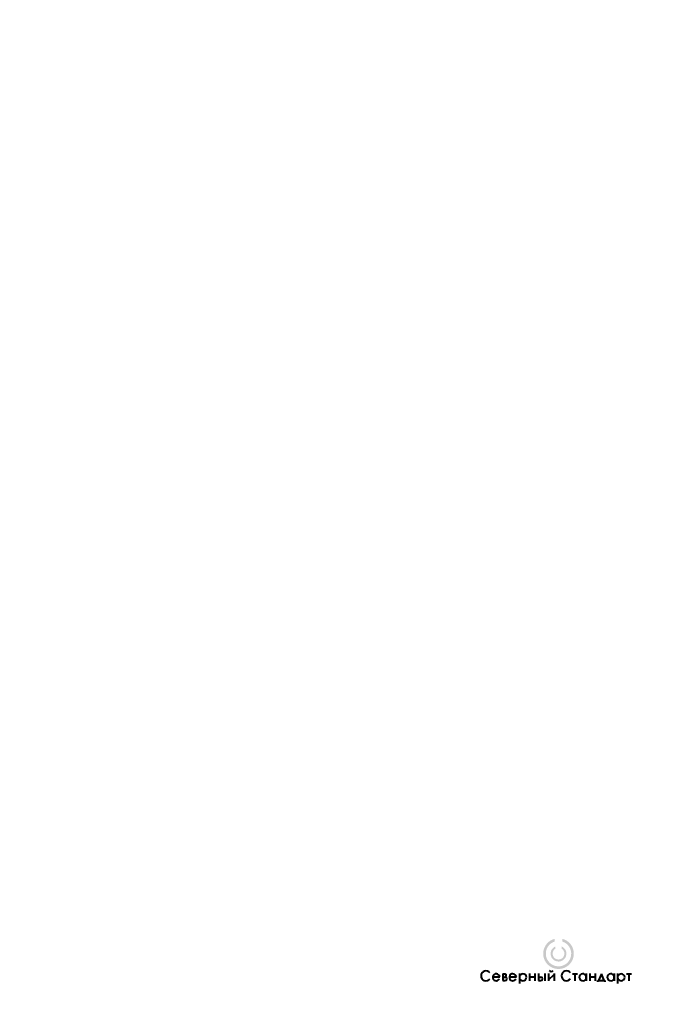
# Model space of a CAD drawing. Header units: millimetres. Extents: x 0 to 420, y 0 to 297.
# Tile 3 of 3: x 228 to 420, y 0 to 297. Entities that reach past the tile are written whole.
import ezdxf

# ---------------------------------------------------------------- set-up
doc = ezdxf.new("R2010")
doc.units = ezdxf.units.MM
doc.linetypes.add('K5LT32768', pattern=[0])

# ---------------------------------------------------------------- blocks, each defined once
blk = doc.blocks.new('U59')
at = {"true_color": 0xff00ff}
blk.add_hatch(color=6, dxfattribs=at).paths.add_polyline_path([(392.27, 19.74), (392.27, 18.91), (392.54, 18.81), (392.8, 18.69), (393.05, 18.56), (393.29, 18.4), (393.52, 18.23), (393.73, 18.04), (393.93, 17.83), (394.11, 17.61), (394.28, 17.38), (394.42, 17.13), (394.55, 16.88), (394.66, 16.61), (394.75, 16.34), (394.82, 16.07), (394.87, 15.78), (394.9, 15.5), (394.9, 15.28), (394.89, 14.99), (394.86, 14.71), (394.81, 14.43), (394.73, 14.15), (394.64, 13.88), (394.52, 13.62), (394.39, 13.37), (394.24, 13.13), (394.07, 12.9), (393.88, 12.68), (393.68, 12.48), (393.47, 12.29), (393.24, 12.12), (392.99, 11.97), (392.74, 11.84), (392.48, 11.72), (392.21, 11.63), (391.94, 11.55), (391.65, 11.5), (391.37, 11.47), (391.09, 11.46), (390.8, 11.47), (390.52, 11.5), (390.24, 11.55), (389.96, 11.62), (389.69, 11.72), (389.43, 11.83), (389.17, 11.96), (388.93, 12.11), (388.7, 12.28), (388.48, 12.47), (388.28, 12.67), (388.1, 12.88), (387.92, 13.11), (387.77, 13.35), (387.64, 13.61), (387.52, 13.87), (387.43, 14.14), (387.35, 14.41), (387.3, 14.69), (387.26, 14.98), (387.25, 15.26), (387.25, 15.28), (387.26, 15.57), (387.29, 15.85), (387.35, 16.13), (387.42, 16.41), (387.52, 16.68), (387.63, 16.94), (387.76, 17.19), (387.91, 17.43), (388.08, 17.66), (388.27, 17.88), (388.47, 18.08), (388.69, 18.27), (388.92, 18.44), (389.16, 18.59), (389.41, 18.72), (389.67, 18.84), (389.89, 18.92), (389.89, 19.74), (389.59, 19.65), (389.3, 19.54), (389.02, 19.41), (388.74, 19.26), (388.47, 19.1), (388.22, 18.91), (387.98, 18.71), (387.76, 18.49), (387.55, 18.26), (387.35, 18.01), (387.17, 17.75), (387.02, 17.48), (386.88, 17.2), (386.76, 16.91), (386.65, 16.61), (386.57, 16.31), (386.51, 16), (386.48, 15.69), (386.46, 15.38), (386.46, 15.28), (386.47, 14.97), (386.5, 14.65), (386.55, 14.35), (386.63, 14.04), (386.72, 13.74), (386.84, 13.45), (386.97, 13.16), (387.12, 12.89), (387.3, 12.63), (387.48, 12.38), (387.69, 12.14), (387.91, 11.92), (388.15, 11.71), (388.4, 11.52), (388.66, 11.35), (388.93, 11.19), (389.21, 11.05), (389.5, 10.94), (389.8, 10.84), (390.11, 10.76), (390.42, 10.71), (390.73, 10.68), (391.04, 10.66), (391.36, 10.67), (391.67, 10.7), (391.98, 10.75), (392.28, 10.82), (392.58, 10.91), (392.88, 11.03), (393.16, 11.16), (393.44, 11.31), (393.7, 11.48), (393.95, 11.67), (394.19, 11.87), (394.42, 12.09), (394.62, 12.32), (394.82, 12.57), (394.99, 12.83), (395.15, 13.1), (395.29, 13.39), (395.41, 13.68), (395.51, 13.97), (395.58, 14.28), (395.64, 14.59), (395.68, 14.9), (395.69, 15.21), (395.69, 15.28), (395.68, 15.59), (395.65, 15.91), (395.6, 16.22), (395.53, 16.52), (395.43, 16.82), (395.32, 17.11), (395.18, 17.4), (395.03, 17.67), (394.86, 17.93), (394.67, 18.18), (394.46, 18.42), (394.24, 18.64), (394.01, 18.85), (393.76, 19.04), (393.5, 19.21), (393.22, 19.37), (392.94, 19.51), (392.65, 19.62), (392.35, 19.72)])
at = {"true_color": 0x0000ff}
blk.add_hatch(color=5, dxfattribs=at).paths.add_polyline_path([(392.07, 17.44), (392.07, 16.74), (392.22, 16.62), (392.36, 16.49), (392.49, 16.34), (392.6, 16.18), (392.69, 16.01), (392.76, 15.83), (392.81, 15.64), (392.84, 15.45), (392.84, 15.28), (392.83, 15.09), (392.8, 14.9), (392.75, 14.71), (392.68, 14.53), (392.58, 14.36), (392.47, 14.2), (392.35, 14.05), (392.2, 13.92), (392.05, 13.8), (391.88, 13.71), (391.7, 13.63), (391.52, 13.57), (391.33, 13.53), (391.13, 13.51), (390.94, 13.52), (390.75, 13.54), (390.56, 13.59), (390.38, 13.66), (390.2, 13.74), (390.04, 13.85), (389.89, 13.97), (389.75, 14.11), (389.63, 14.26), (389.53, 14.43), (389.45, 14.6), (389.38, 14.79), (389.34, 14.97), (389.31, 15.17), (389.31, 15.28), (389.32, 15.47), (389.35, 15.67), (389.41, 15.85), (389.48, 16.03), (389.57, 16.2), (389.68, 16.36), (389.81, 16.51), (389.95, 16.64), (390.09, 16.75), (390.09, 17.44), (389.89, 17.34), (389.7, 17.22), (389.53, 17.08), (389.36, 16.93), (389.21, 16.76), (389.08, 16.58), (388.97, 16.38), (388.87, 16.18), (388.8, 15.96), (388.75, 15.75), (388.71, 15.52), (388.7, 15.3), (388.7, 15.28), (388.71, 15.06), (388.74, 14.83), (388.79, 14.61), (388.87, 14.4), (388.96, 14.2), (389.07, 14), (389.2, 13.82), (389.35, 13.65), (389.51, 13.49), (389.69, 13.35), (389.88, 13.23), (390.08, 13.12), (390.29, 13.04), (390.5, 12.97), (390.72, 12.93), (390.95, 12.91), (391.17, 12.9), (391.4, 12.92), (391.62, 12.96), (391.83, 13.03), (392.04, 13.11), (392.24, 13.21), (392.43, 13.33), (392.61, 13.47), (392.78, 13.62), (392.93, 13.79), (393.06, 13.97), (393.18, 14.16), (393.27, 14.37), (393.35, 14.58), (393.4, 14.8), (393.44, 15.02), (393.45, 15.24), (393.45, 15.28), (393.44, 15.51), (393.41, 15.73), (393.36, 15.95), (393.29, 16.16), (393.19, 16.36), (393.08, 16.56), (392.95, 16.74), (392.8, 16.91), (392.64, 17.07), (392.46, 17.21), (392.28, 17.33), (392.08, 17.44)])
at = {"color": 7, "linetype": 'K5LT32768', "lineweight": 40}
for p, q in [((374.26, 9.19), (374.26, 7.15)), ((374.26, 9.19), (374.98, 9.19)), ((379.27, 9.29), (379.27, 6.25)), ((382.33, 9.28), (382.33, 7.06)), ((383.94, 9.28), (383.94, 7.06)), ((385.02, 9.28), (385.02, 7.15)), ((386.97, 9.28), (386.97, 7.06)), ((388.01, 9.28), (388.01, 7.06)), ((388.01, 7.35), (389.72, 9.01)), ((389.72, 9.28), (389.72, 7.06)), ((395.29, 9.19), (396.77, 9.19)), ((396.03, 9.19), (396.03, 7.06)), ((399.44, 9.28), (399.44, 7.06)), ((400.49, 9.28), (400.49, 7.06)), ((402.1, 9.28), (402.1, 7.06)), ((404.01, 9.16), (403.13, 7.14)), ((404.88, 7.14), (404.01, 9.16)), ((407.89, 9.28), (407.89, 7.06)), ((408.93, 9.29), (408.93, 6.25)), ((411.59, 9.19), (413.07, 9.19)), ((412.34, 9.19), (412.34, 7.06)), ((371.25, 8.29), (373.35, 8.29)), ((374.26, 8.23), (374.98, 8.23)), ((374.26, 7.15), (374.98, 7.15)), ((376.25, 8.29), (378.35, 8.29)), ((382.33, 8.27), (383.94, 8.27)), ((385.02, 8.23), (385.75, 8.23)), ((385.02, 7.15), (385.75, 7.15)), ((400.49, 8.27), (402.1, 8.27)), ((402.91, 6.73), (402.91, 7.14)), ((402.91, 7.14), (405.08, 7.14)), ((405.08, 7.14), (405.08, 6.77))]:
    blk.add_line(p, q, dxfattribs=at)
for centre, radius, start, end in [((369.18, 8.59), 1.5, 37.074, 321.6008), ((372.3, 8.15), 1.06, 7.3391, 332.5516), ((374.82, 8.72), 0.501, 281.1083, 70.9439), ((377.3, 8.15), 1.06, 7.3391, 332.5516), ((380.32, 8.15), 1.06, 0, 180), ((388.88, 10.67), 0.777, 216.4819, 323.681), ((393.5, 8.59), 1.5, 37.074, 321.6008), ((398.4, 8.15), 1.06, 7.3391, 3.7582), ((406.85, 8.15), 1.06, 7.3391, 3.7582), ((409.99, 8.15), 1.06, 0, 180), ((374.98, 7.69), 0.536, 270, 90), ((380.32, 8.15), 1.06, 180, 0), ((385.75, 7.69), 0.536, 270, 90), ((409.99, 8.15), 1.06, 180, 0)]:
    blk.add_arc(centre, radius, start, end, dxfattribs=at)

msp = doc.modelspace()

# ---------------------------------------------------------------- block references
msp.add_blockref('U59', (0, 0))

doc.saveas('drawing.dxf')
